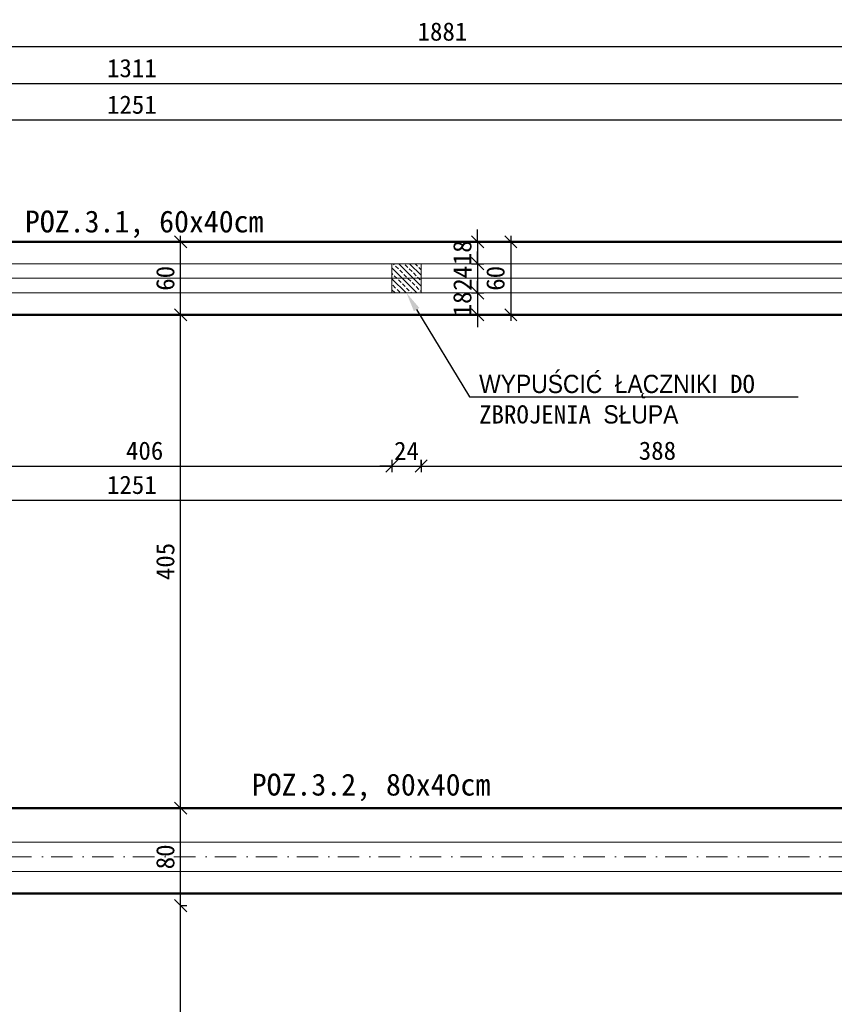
# Model space of a CAD drawing. Header units: millimetres. Extents: x -6343 to 9945, y -9929 to 237.
# Tile 38 of 43: x -4694 to -4026, y -1272 to -463. Entities that reach past the tile are written whole.
import ezdxf
from ezdxf import colors
from ezdxf.entities.mleader import LeaderData, LeaderLine
from ezdxf.math import Vec2, Vec3

# ---------------------------------------------------------------- set-up
doc = ezdxf.new("R2010")
doc.units = ezdxf.units.MM
doc.linetypes.add('Kreski i kropki', pattern=[335.138881, 176.388884, -88.194442, 0, -70.555556])
for name, color, linetype, lineweight in [('_k_gruba', 42, 'Continuous', 50), ('_k_kreskowanie', 250, 'Continuous', 9), ('_k_opis', 7, 'Continuous', 13), ('_k_osie', 142, 'Kreski i kropki', 13), ('_k_widok', 7, 'Continuous', 18), ('_k_wymiar', 7, 'Continuous', 9)]:
    doc.layers.add(name, color=color, linetype=linetype, lineweight=lineweight)
doc.layers.add('_k_niewidoczna', color=72, linetype='Continuous', lineweight=9, plot=False)
doc.styles.add('GENERATED_STYLE_1', font='MS Gothic.ttf')
doc.dimstyles.new('1-100 (20cm)', dxfattribs={"dimscale": 5, "dimtxt": 3, "dimasz": 2, "dimexe": 1, "dimexo": 1, "dimgap": 1, "dimtad": 1, "dimdec": 0, "dimzin": 12, "dimdsep": 46, "dimtxsty": 'GENERATED_STYLE_1', "dimblk1": 'OBLIQUE', "dimblk2": 'OBLIQUE', "dimsah": 1, "dimcen": 0, "dimdle": 1, "dimclrd": 256, "dimclre": 256, "dimclrt": 4, "dimazin": 0, "dimtfac": 0.75, "dimtdec": 0, "dimtix": 1, "dimtmove": 1, "dimatfit": 3, "dimldrblk": 'OBLIQUE', "dimfxl": 1, "dimfxlon": 1, "dimtvp": 0.75, "dimtolj": 1, "dimtzin": 0, "dimarcsym": 0})

# ---------------------------------------------------------------- blocks, each defined once
blk = doc.blocks.new('RŻ24x24cm')
at = {"layer": '_k_kreskowanie', "ltscale": 1.5}
h = blk.add_hatch(dxfattribs=at)
h.set_pattern_fill('ANSI33', color=256)
h.paths.add_polyline_path([(-12, 0), (12, 0), (12, 24), (-12, 24)])
at = {"layer": '_k_widok', "ltscale": 1.5}
blk.add_lwpolyline([(-12, 0), (12, 0), (12, 24), (-12, 24)], close=True, dxfattribs=at)
blk = doc.blocks.new('_OBLIQUE')
at = {"color": 0, "linetype": 'ByBlock'}
blk.add_line((-0.5, -0.5), (0.5, 0.5), dxfattribs=at)
blk = doc.blocks.new('*D37')
at = {"layer": '_k_wymiar', "lineweight": -2, "transparency": 16777216}
for p, q in [((-4562.31, -1540.65), (-4562.31, -1185.65)), ((-4562.31, -1190.65), (-4557.31, -1190.65)), ((-4557.31, -1535.65), (-4567.31, -1535.65))]:
    blk.add_line(p, q, dxfattribs=at)
at = {"layer": 'Defpoints', "color": 0, "transparency": 16777216}
for p in [(-4562.31, -1190.65), (-4562.31, -1190.65), (-4532.83, -1535.65)]:
    blk.add_point(p, dxfattribs=at)
at = {"layer": '_k_wymiar', "lineweight": -2, "transparency": 16777216, "xscale": 10, "yscale": 10, "zscale": 10}
for p, rotation in [((-4562.31, -1190.65), 90), ((-4562.31, -1535.65), 270)]:
    blk.add_blockref('_OBLIQUE', p, dxfattribs=dict(at, rotation=rotation))
at = {"layer": '_k_wymiar', "color": 4, "transparency": 16777216, "insert": (-4574.81, -1363.15), "char_height": 15, "attachment_point": 5, "rotation": 90, "style": 'GENERATED_STYLE_1'}
blk.add_mtext('\\A1;345', dxfattribs=at)
blk = doc.blocks.new('*D38')
at = {"layer": '_k_wymiar', "lineweight": -2, "transparency": 16777216}
for p, q in [((-4562.31, -1195.65), (-4562.31, -1105.65)), ((-4562.31, -1110.65), (-4557.31, -1110.65)), ((-4562.31, -1190.65), (-4557.31, -1190.65))]:
    blk.add_line(p, q, dxfattribs=at)
at = {"layer": 'Defpoints', "color": 0, "transparency": 16777216}
for p in [(-4562.31, -1110.65), (-4562.31, -1110.65), (-4562.31, -1190.65)]:
    blk.add_point(p, dxfattribs=at)
at = {"layer": '_k_wymiar', "lineweight": -2, "transparency": 16777216, "xscale": 10, "yscale": 10, "zscale": 10}
for p, rotation in [((-4562.31, -1110.65), 90), ((-4562.31, -1190.65), 270)]:
    blk.add_blockref('_OBLIQUE', p, dxfattribs=dict(at, rotation=rotation))
at = {"layer": '_k_wymiar', "color": 4, "transparency": 16777216, "insert": (-4574.81, -1150.65), "char_height": 15, "attachment_point": 5, "rotation": 90, "style": 'GENERATED_STYLE_1'}
blk.add_mtext('\\A1;80', dxfattribs=at)
blk = doc.blocks.new('*D39')
at = {"layer": '_k_wymiar', "lineweight": -2, "transparency": 16777216}
for p, q in [((-4562.31, -1115.65), (-4562.31, -700.65)), ((-4562.31, -705.65), (-4557.31, -705.65)), ((-4562.31, -1110.65), (-4557.31, -1110.65))]:
    blk.add_line(p, q, dxfattribs=at)
at = {"layer": 'Defpoints', "color": 0, "transparency": 16777216}
for p in [(-4562.31, -705.65), (-4562.31, -705.65), (-4562.31, -1110.65)]:
    blk.add_point(p, dxfattribs=at)
at = {"layer": '_k_wymiar', "lineweight": -2, "transparency": 16777216, "xscale": 10, "yscale": 10, "zscale": 10}
for p, rotation in [((-4562.31, -705.65), 90), ((-4562.31, -1110.65), 270)]:
    blk.add_blockref('_OBLIQUE', p, dxfattribs=dict(at, rotation=rotation))
at = {"layer": '_k_wymiar', "color": 4, "transparency": 16777216, "insert": (-4574.81, -908.15), "char_height": 15, "attachment_point": 5, "rotation": 90, "style": 'GENERATED_STYLE_1'}
blk.add_mtext('\\A1;405', dxfattribs=at)
blk = doc.blocks.new('*D40')
at = {"layer": '_k_wymiar', "lineweight": -2, "transparency": 16777216}
for p, q in [((-4562.31, -710.65), (-4562.31, -640.65)), ((-4562.31, -645.65), (-4557.31, -645.65)), ((-4562.31, -705.65), (-4557.31, -705.65))]:
    blk.add_line(p, q, dxfattribs=at)
at = {"layer": 'Defpoints', "color": 0, "transparency": 16777216}
for p in [(-4562.31, -645.65), (-4562.31, -645.65), (-4562.31, -705.65)]:
    blk.add_point(p, dxfattribs=at)
at = {"layer": '_k_wymiar', "lineweight": -2, "transparency": 16777216, "xscale": 10, "yscale": 10, "zscale": 10}
for p, rotation in [((-4562.31, -645.65), 90), ((-4562.31, -705.65), 270)]:
    blk.add_blockref('_OBLIQUE', p, dxfattribs=dict(at, rotation=rotation))
at = {"layer": '_k_wymiar', "color": 4, "transparency": 16777216, "insert": (-4574.81, -675.65), "char_height": 15, "attachment_point": 5, "rotation": 90, "style": 'GENERATED_STYLE_1'}
blk.add_mtext('\\A1;60', dxfattribs=at)
blk = doc.blocks.new('*D49')
at = {"layer": '_k_wymiar', "lineweight": -2, "transparency": 16777216}
for p, q in [((-5227.83, -550.65), (-5227.83, -540.65)), ((-3976.83, -550.65), (-3976.83, -540.65)), ((-5232.83, -545.65), (-3971.83, -545.65))]:
    blk.add_line(p, q, dxfattribs=at)
at = {"layer": 'Defpoints', "color": 0, "transparency": 16777216}
for p in [(-3976.83, -545.65), (-5227.83, -705.65), (-3976.83, -705.65)]:
    blk.add_point(p, dxfattribs=at)
at = {"layer": '_k_wymiar', "lineweight": -2, "transparency": 16777216, "xscale": 10, "yscale": 10, "zscale": 10, "rotation": 180}
blk.add_blockref('_OBLIQUE', (-5227.83, -545.65), dxfattribs=at)
at = {"layer": '_k_wymiar', "lineweight": -2, "transparency": 16777216, "xscale": 10, "yscale": 10, "zscale": 10}
blk.add_blockref('_OBLIQUE', (-3976.83, -545.65), dxfattribs=at)
at = {"layer": '_k_wymiar', "color": 4, "transparency": 16777216, "insert": (-4602.33, -533.15), "char_height": 15, "attachment_point": 5, "style": 'GENERATED_STYLE_1'}
blk.add_mtext('\\A1;1251', dxfattribs=at)
blk = doc.blocks.new('*D152')
at = {"layer": '_k_wymiar', "lineweight": -2, "transparency": 16777216}
for p, q in [((-5262.83, -515.65), (-3941.83, -515.65)), ((-5257.83, -520.65), (-5257.83, -510.65)), ((-3946.83, -520.65), (-3946.83, -510.65))]:
    blk.add_line(p, q, dxfattribs=at)
at = {"layer": 'Defpoints', "color": 0, "transparency": 16777216}
for p in [(-3946.83, -515.65), (-5257.83, -675.65), (-3946.83, -675.65)]:
    blk.add_point(p, dxfattribs=at)
at = {"layer": '_k_wymiar', "lineweight": -2, "transparency": 16777216, "xscale": 10, "yscale": 10, "zscale": 10, "rotation": 180}
blk.add_blockref('_OBLIQUE', (-5257.83, -515.65), dxfattribs=at)
at = {"layer": '_k_wymiar', "lineweight": -2, "transparency": 16777216, "xscale": 10, "yscale": 10, "zscale": 10}
blk.add_blockref('_OBLIQUE', (-3946.83, -515.65), dxfattribs=at)
at = {"layer": '_k_wymiar', "color": 4, "transparency": 16777216, "insert": (-4602.33, -503.15), "char_height": 15, "attachment_point": 5, "style": 'GENERATED_STYLE_1'}
blk.add_mtext('\\A1;1311', dxfattribs=at)
blk = doc.blocks.new('*D53')
at = {"layer": '_k_wymiar', "lineweight": -2, "transparency": 16777216}
for p, q in [((-5287.83, -490.65), (-5287.83, -480.65)), ((-3406.83, -490.65), (-3406.83, -480.65)), ((-3401.83, -485.65), (-5292.83, -485.65))]:
    blk.add_line(p, q, dxfattribs=at)
at = {"layer": 'Defpoints', "color": 0, "transparency": 16777216}
for p in [(-5287.83, -485.65), (-5287.83, -645.65), (-3406.83, -645.65)]:
    blk.add_point(p, dxfattribs=at)
at = {"layer": '_k_wymiar', "lineweight": -2, "transparency": 16777216, "xscale": 10, "yscale": 10, "zscale": 10, "rotation": 180}
blk.add_blockref('_OBLIQUE', (-5287.83, -485.65), dxfattribs=at)
at = {"layer": '_k_wymiar', "lineweight": -2, "transparency": 16777216, "xscale": 10, "yscale": 10, "zscale": 10}
blk.add_blockref('_OBLIQUE', (-3406.83, -485.65), dxfattribs=at)
at = {"layer": '_k_wymiar', "color": 4, "transparency": 16777216, "insert": (-4347.33, -473.15), "char_height": 15, "attachment_point": 5, "style": 'GENERATED_STYLE_1'}
blk.add_mtext('\\A1;1881', dxfattribs=at)
blk = doc.blocks.new('*D92')
at = {"layer": '_k_wymiar', "lineweight": -2, "transparency": 16777216}
for p, q in [((-4799.83, -829.76), (-4383.83, -829.76)), ((-4794.83, -824.76), (-4794.83, -834.76)), ((-4388.83, -824.76), (-4388.83, -834.76))]:
    blk.add_line(p, q, dxfattribs=at)
at = {"layer": 'Defpoints', "color": 0, "transparency": 16777216}
for p in [(-4794.83, -687.65), (-4388.83, -687.65), (-4388.83, -829.76)]:
    blk.add_point(p, dxfattribs=at)
at = {"layer": '_k_wymiar', "lineweight": -2, "transparency": 16777216, "xscale": 10, "yscale": 10, "zscale": 10, "rotation": 180}
blk.add_blockref('_OBLIQUE', (-4794.83, -829.76), dxfattribs=at)
at = {"layer": '_k_wymiar', "lineweight": -2, "transparency": 16777216, "xscale": 10, "yscale": 10, "zscale": 10}
blk.add_blockref('_OBLIQUE', (-4388.83, -829.76), dxfattribs=at)
at = {"layer": '_k_wymiar', "color": 4, "transparency": 16777216, "insert": (-4591.83, -817.26), "char_height": 15, "attachment_point": 5, "style": 'GENERATED_STYLE_1'}
blk.add_mtext('\\A1;406', dxfattribs=at)
blk = doc.blocks.new('*D93')
at = {"layer": '_k_wymiar', "lineweight": -2, "transparency": 16777216}
for p, q in [((-4369.83, -829.76), (-3971.83, -829.76)), ((-4364.83, -829.76), (-4364.83, -824.76)), ((-3976.83, -824.76), (-3976.83, -834.76))]:
    blk.add_line(p, q, dxfattribs=at)
at = {"layer": 'Defpoints', "color": 0, "transparency": 16777216}
for p in [(-3976.83, -705.65), (-4364.83, -829.76), (-3976.83, -829.76)]:
    blk.add_point(p, dxfattribs=at)
at = {"layer": '_k_wymiar', "lineweight": -2, "transparency": 16777216, "xscale": 10, "yscale": 10, "zscale": 10, "rotation": 180}
blk.add_blockref('_OBLIQUE', (-4364.83, -829.76), dxfattribs=at)
at = {"layer": '_k_wymiar', "lineweight": -2, "transparency": 16777216, "xscale": 10, "yscale": 10, "zscale": 10}
blk.add_blockref('_OBLIQUE', (-3976.83, -829.76), dxfattribs=at)
at = {"layer": '_k_wymiar', "color": 4, "transparency": 16777216, "insert": (-4170.83, -817.26), "char_height": 15, "attachment_point": 5, "style": 'GENERATED_STYLE_1'}
blk.add_mtext('\\A1;388', dxfattribs=at)
blk = doc.blocks.new('*D95')
at = {"layer": '_k_wymiar', "lineweight": -2, "transparency": 16777216}
for p, q in [((-5227.83, -852.79), (-5227.83, -862.79)), ((-3976.83, -852.79), (-3976.83, -862.79)), ((-5232.83, -857.79), (-3971.83, -857.79))]:
    blk.add_line(p, q, dxfattribs=at)
at = {"layer": 'Defpoints', "color": 0, "transparency": 16777216}
for p in [(-5227.83, -705.65), (-3976.83, -705.65), (-3976.83, -857.79)]:
    blk.add_point(p, dxfattribs=at)
at = {"layer": '_k_wymiar', "lineweight": -2, "transparency": 16777216, "xscale": 10, "yscale": 10, "zscale": 10, "rotation": 180}
blk.add_blockref('_OBLIQUE', (-5227.83, -857.79), dxfattribs=at)
at = {"layer": '_k_wymiar', "lineweight": -2, "transparency": 16777216, "xscale": 10, "yscale": 10, "zscale": 10}
blk.add_blockref('_OBLIQUE', (-3976.83, -857.79), dxfattribs=at)
at = {"layer": '_k_wymiar', "color": 4, "transparency": 16777216, "insert": (-4602.33, -845.29), "char_height": 15, "attachment_point": 5, "style": 'GENERATED_STYLE_1'}
blk.add_mtext('\\A1;1251', dxfattribs=at)
blk = doc.blocks.new('*D162')
at = {"layer": '_k_wymiar', "lineweight": -2, "transparency": 16777216}
for p, q in [((-4388.83, -829.76), (-4398.83, -829.76)), ((-4388.83, -824.76), (-4388.83, -834.76)), ((-4388.83, -829.76), (-4364.83, -829.76)), ((-4364.83, -824.76), (-4364.83, -834.76)), ((-4364.83, -829.76), (-4354.83, -829.76))]:
    blk.add_line(p, q, dxfattribs=at)
at = {"layer": 'Defpoints', "color": 0, "transparency": 16777216}
for p in [(-4388.83, -687.65), (-4364.83, -687.65), (-4364.83, -829.76)]:
    blk.add_point(p, dxfattribs=at)
at = {"layer": '_k_wymiar', "lineweight": -2, "transparency": 16777216, "xscale": 10, "yscale": 10, "zscale": 10}
blk.add_blockref('_OBLIQUE', (-4388.83, -829.76), dxfattribs=at)
at = {"layer": '_k_wymiar', "lineweight": -2, "transparency": 16777216, "xscale": 10, "yscale": 10, "zscale": 10, "rotation": 180}
blk.add_blockref('_OBLIQUE', (-4364.83, -829.76), dxfattribs=at)
at = {"layer": '_k_wymiar', "color": 4, "transparency": 16777216, "insert": (-4376.83, -817.26), "char_height": 15, "attachment_point": 5, "style": 'GENERATED_STYLE_1'}
blk.add_mtext('\\A1;24', dxfattribs=at)
blk = doc.blocks.new('*D163')
at = {"layer": '_k_wymiar', "lineweight": -2, "transparency": 16777216}
for p, q in [((-4318.44, -645.65), (-4318.44, -635.65)), ((-4323.44, -645.65), (-4313.44, -645.65)), ((-4318.44, -645.65), (-4318.44, -663.65)), ((-4323.44, -663.65), (-4313.44, -663.65)), ((-4318.44, -663.65), (-4318.44, -673.65))]:
    blk.add_line(p, q, dxfattribs=at)
at = {"layer": 'Defpoints', "color": 0, "transparency": 16777216}
for p in [(-4364.83, -645.65), (-4364.83, -663.65), (-4318.44, -663.65)]:
    blk.add_point(p, dxfattribs=at)
at = {"layer": '_k_wymiar', "lineweight": -2, "transparency": 16777216, "xscale": 10, "yscale": 10, "zscale": 10}
for p, rotation in [((-4318.44, -645.65), 270), ((-4318.44, -663.65), 90)]:
    blk.add_blockref('_OBLIQUE', p, dxfattribs=dict(at, rotation=rotation))
at = {"layer": '_k_wymiar', "color": 4, "transparency": 16777216, "insert": (-4330.94, -654.65), "char_height": 15, "attachment_point": 5, "rotation": 90, "style": 'GENERATED_STYLE_1'}
blk.add_mtext('\\A1;18', dxfattribs=at)
blk = doc.blocks.new('*D164')
at = {"layer": '_k_wymiar', "lineweight": -2, "transparency": 16777216}
for p, q in [((-4318.44, -663.65), (-4318.44, -653.65)), ((-4323.44, -663.65), (-4313.44, -663.65)), ((-4318.44, -663.65), (-4318.44, -687.65)), ((-4323.44, -687.65), (-4313.44, -687.65)), ((-4318.44, -687.65), (-4318.44, -697.65))]:
    blk.add_line(p, q, dxfattribs=at)
at = {"layer": 'Defpoints', "color": 0, "transparency": 16777216}
for p in [(-4364.83, -663.65), (-4364.83, -687.65), (-4318.44, -687.65)]:
    blk.add_point(p, dxfattribs=at)
at = {"layer": '_k_wymiar', "lineweight": -2, "transparency": 16777216, "xscale": 10, "yscale": 10, "zscale": 10}
for p, rotation in [((-4318.44, -663.65), 270), ((-4318.44, -687.65), 90)]:
    blk.add_blockref('_OBLIQUE', p, dxfattribs=dict(at, rotation=rotation))
at = {"layer": '_k_wymiar', "color": 4, "transparency": 16777216, "insert": (-4330.94, -675.65), "char_height": 15, "attachment_point": 5, "rotation": 90, "style": 'GENERATED_STYLE_1'}
blk.add_mtext('\\A1;24', dxfattribs=at)
blk = doc.blocks.new('*D165')
at = {"layer": '_k_wymiar', "lineweight": -2, "transparency": 16777216}
for p, q in [((-4318.44, -687.65), (-4318.44, -677.65)), ((-4323.44, -687.65), (-4313.44, -687.65)), ((-4318.44, -687.65), (-4318.44, -705.65)), ((-4318.44, -705.65), (-4323.44, -705.65)), ((-4318.44, -705.65), (-4318.44, -715.65))]:
    blk.add_line(p, q, dxfattribs=at)
at = {"layer": 'Defpoints', "color": 0, "transparency": 16777216}
for p in [(-4364.83, -687.65), (-4318.44, -705.65), (-4318.44, -705.65)]:
    blk.add_point(p, dxfattribs=at)
at = {"layer": '_k_wymiar', "lineweight": -2, "transparency": 16777216, "xscale": 10, "yscale": 10, "zscale": 10}
for p, rotation in [((-4318.44, -687.65), 270), ((-4318.44, -705.65), 90)]:
    blk.add_blockref('_OBLIQUE', p, dxfattribs=dict(at, rotation=rotation))
at = {"layer": '_k_wymiar', "color": 4, "transparency": 16777216, "insert": (-4330.94, -696.65), "char_height": 15, "attachment_point": 5, "rotation": 90, "style": 'GENERATED_STYLE_1'}
blk.add_mtext('\\A1;18', dxfattribs=at)
blk = doc.blocks.new('*D166')
at = {"layer": '_k_wymiar', "lineweight": -2, "transparency": 16777216}
for p, q in [((-4296.23, -645.65), (-4286.23, -645.65)), ((-4291.23, -640.65), (-4291.23, -710.65)), ((-4296.23, -705.65), (-4286.23, -705.65))]:
    blk.add_line(p, q, dxfattribs=at)
at = {"layer": 'Defpoints', "color": 0, "transparency": 16777216}
for p in [(-4364.83, -645.65), (-4364.83, -705.65), (-4291.23, -705.65)]:
    blk.add_point(p, dxfattribs=at)
at = {"layer": '_k_wymiar', "lineweight": -2, "transparency": 16777216, "xscale": 10, "yscale": 10, "zscale": 10}
for p, rotation in [((-4291.23, -645.65), 90), ((-4291.23, -705.65), 270)]:
    blk.add_blockref('_OBLIQUE', p, dxfattribs=dict(at, rotation=rotation))
at = {"layer": '_k_wymiar', "color": 4, "transparency": 16777216, "insert": (-4303.73, -675.65), "char_height": 15, "attachment_point": 5, "rotation": 90, "style": 'GENERATED_STYLE_1'}
blk.add_mtext('\\A1;60', dxfattribs=at)

msp = doc.modelspace()

# ---------------------------------------------------------------- linework, layer by layer
at = {"layer": '_k_gruba', "ltscale": 3}
for points in [[(-5287.83, -645.65), (-3406.83, -645.65), (-3406.83, -1695.65), (-4252.83, -1695.65), (-4252.83, -1595.65), (-4472.83, -1595.65), (-4472.83, -1695.65), (-5287.83, -1695.65)], [(-5227.83, -1180.65), (-3976.83, -1180.65), (-3976.83, -1635.65), (-4192.83, -1635.65), (-4192.83, -1535.65), (-4532.83, -1535.65), (-4532.83, -1635.65), (-5227.83, -1635.65)]]:
    msp.add_lwpolyline(points, close=True, dxfattribs=at)
msp.add_lwpolyline([(-5227.83, -705.65), (-3976.83, -705.65), (-3976.83, -1110.65), (-5227.83, -1110.65), (-5227.83, -705.65), (-5227.83, -705.65)], dxfattribs=at)
at = {"layer": '_k_niewidoczna'}
msp.add_lwpolyline([(-5257.83, -675.65), (-3436.83, -675.65), (-3436.83, -1665.65), (-4222.83, -1665.65), (-4222.83, -1565.65), (-4502.83, -1565.65), (-4502.83, -1665.65), (-5257.83, -1665.65)], close=True, dxfattribs=at)
at = {"layer": '_k_osie', "ltscale": 0.1}
for points in [[(-5609.83, -675.65), (-3084.83, -675.65)], [(-5609.83, -1150.65), (-3084.83, -1150.65)]]:
    msp.add_lwpolyline(points, dxfattribs=at)
at = {"layer": '_k_widok'}
for points in [[(-5269.83, -663.65), (-3424.83, -663.65), (-3424.83, -1677.65), (-4234.83, -1677.65), (-4234.83, -1577.65), (-4490.83, -1577.65), (-4490.83, -1677.65), (-5269.83, -1677.65)], [(-5245.83, -1138.65), (-5245.83, -687.65), (-3958.83, -687.65), (-3958.83, -1138.65)], [(-5245.83, -1162.65), (-3958.83, -1162.65), (-3958.83, -1653.65), (-4210.83, -1653.65), (-4210.83, -1553.65), (-4514.83, -1553.65), (-4514.83, -1653.65), (-5245.83, -1653.65)]]:
    msp.add_lwpolyline(points, close=True, dxfattribs=at)

# ---------------------------------------------------------------- block references
at = {"layer": '_k_widok', "xscale": -1}
msp.add_blockref('RŻ24x24cm', (-4376.83, -687.65), dxfattribs=at)

# ---------------------------------------------------------------- texts
at = {"layer": '_k_opis', "color": 1, "char_height": 18, "width": 215.1522, "attachment_point": 2, "style": 'GENERATED_STYLE_1'}
for s, insert in [('{\\fMS Gothic|b1|i0|c128|p49;POZ.\\fMS Gothic|b1|i0|c238|p49;3.1\\fMS Gothic|b0|i0|c128|p49;, }60{\\fMS Gothic|b0|i0|c128|p49;x}40{\\fMS Gothic|b0|i0|c128|p49;cm}', (-4592.16, -619.98)), ('{\\fMS Gothic|b1|i0|c128|p49;POZ.\\fMS Gothic|b1|i0|c238|p49;3.2\\fMS Gothic|b0|i0|c128|p49;, }80{\\fMS Gothic|b0|i0|c128|p49;x}40{\\fMS Gothic|b0|i0|c128|p49;cm}', (-4405.94, -1082.32))]:
    msp.add_mtext(s, dxfattribs=dict(at, insert=insert))

# ---------------------------------------------------------------- dimensions: what is measured, and where the dimension line sits
at = {"layer": '_k_wymiar'}
for base, p1, p2, picture, middle in [((-5287.83, -485.65), (-3406.83, -645.65), (-5287.83, -645.65), '*D53', (-4347.33, -473.15)), ((-3946.83, -515.65), (-5257.83, -675.65), (-3946.83, -675.65), '*D152', (-4602.33, -503.15)), ((-3976.83, -545.65), (-5227.83, -705.65), (-3976.83, -705.65), '*D49', (-4602.33, -533.15)), ((-4388.83, -829.76), (-4794.83, -687.65), (-4388.83, -687.65), '*D92', (-4591.83, -817.26)), ((-4364.83, -829.76), (-4388.83, -687.65), (-4364.83, -687.65), '*D162', (-4376.83, -817.26)), ((-3976.83, -857.79), (-5227.83, -705.65), (-3976.83, -705.65), '*D95', (-4602.33, -845.29)), ((-3976.83, -829.76), (-4364.83, -829.76), (-3976.83, -705.65), '*D93', (-4170.83, -817.26))]:
    dim = msp.add_linear_dim(base=base, p1=p1, p2=p2, dimstyle='1-100 (20cm)', dxfattribs=at)
    dim.commit()
    dim.dimension.update_dxf_attribs({"geometry": picture, "text_midpoint": middle})
for base, p1, p2, picture, middle in [((-4318.44, -663.65), (-4364.83, -645.65), (-4364.83, -663.65), '*D163', (-4330.94, -654.65)), ((-4562.31, -645.65), (-4562.31, -705.65), (-4562.31, -645.65), '*D40', (-4574.81, -675.65)), ((-4291.23, -705.65), (-4364.83, -645.65), (-4364.83, -705.65), '*D166', (-4303.73, -675.65)), ((-4318.44, -687.65), (-4364.83, -663.65), (-4364.83, -687.65), '*D164', (-4330.94, -675.65)), ((-4318.44, -705.65), (-4364.83, -687.65), (-4318.44, -705.65), '*D165', (-4330.94, -696.65)), ((-4562.31, -705.65), (-4562.31, -1110.65), (-4562.31, -705.65), '*D39', (-4574.81, -908.15)), ((-4562.31, -1110.65), (-4562.31, -1190.65), (-4562.31, -1110.65), '*D38', (-4574.81, -1150.65)), ((-4562.31, -1190.65), (-4532.83, -1535.65), (-4562.31, -1190.65), '*D37', (-4574.81, -1363.15))]:
    dim = msp.add_linear_dim(base=base, p1=p1, p2=p2, angle=90, dimstyle='1-100 (20cm)', dxfattribs=at)
    dim.commit()
    dim.dimension.update_dxf_attribs({"geometry": picture, "text_midpoint": middle})

# ---------------------------------------------------------------- leaders
at = {"layer": '_k_opis', "ltscale": 0.1}
ml = msp.add_multileader_mtext('Standard', dxfattribs=at)
ml.set_content('WYPUŚCIĆ ŁĄCZNIKI DO ZBROJENIA SŁUPA', color=256, style='GENERATED_STYLE_1')
ml.set_leader_properties()
ml.build(insert=Vec2(0, 0))
ml.multileader.update_dxf_attribs({"text_left_attachment_type": 6, "text_right_attachment_type": 6, "dogleg_length": 3.07, "arrow_head_size": 16})
ctx = ml.context
ctx.base_point, ctx.char_height, ctx.arrow_head_size, ctx.landing_gap_size, ctx.plane_origin = Vec3(-4319.57, -772.85), 15, 16, 2.37, Vec3(-4429.1, -693.15)
ctx.left_attachment, ctx.right_attachment = 6, 6
notes = []
notes.append((ctx, [(0, (1, 1, 0), (-4325.01, -772.85), (1, 0), 5.44, [(0, [(-4376.83, -687.65), (-4325.01, -772.85)], 0, [])])]))
ctx.mtext.insert, ctx.mtext.width, ctx.mtext.defined_height, ctx.mtext.flow_direction = Vec3(-4317.2, -754.85), 259.3562, 37.61, 5
for ctx, leaders in notes:
    for number, flags, end, landing, length, lines in leaders:
        leader = LeaderData()
        leader.index, (leader.has_last_leader_line, leader.has_dogleg_vector, leader.attachment_direction) = number, flags
        leader.last_leader_point, leader.dogleg_vector, leader.dogleg_length = Vec3(end), Vec3(landing), length
        for number, points, colour, breaks in lines:
            line = LeaderLine()
            line.index, line.vertices, line.color, line.breaks = number, Vec3.list(points), colors.encode_raw_color(colour), breaks
            leader.lines.append(line)
        ctx.leaders.append(leader)

doc.saveas('drawing.dxf')
